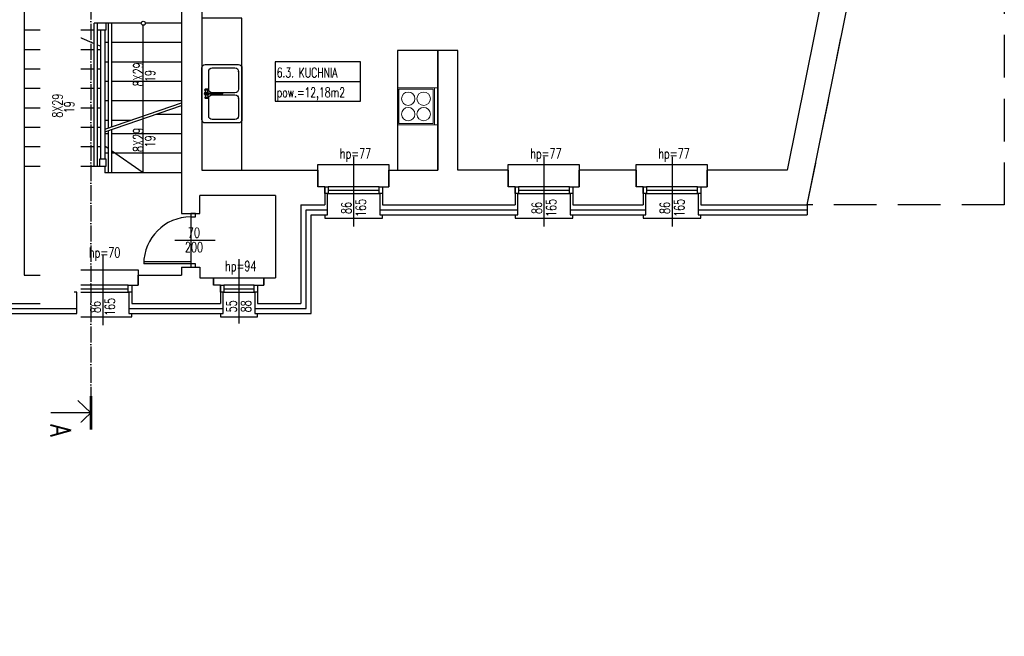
# Model space of a CAD drawing. Header units: inches. Extents: x -23201 to -18535, y -9985 to 4139.
# Tile 13 of 25: x -20003 to -18535, y -4091 to -3171. Entities that reach past the tile are written whole.
import ezdxf
from ezdxf.enums import TextEntityAlignment as Align

# ---------------------------------------------------------------- set-up
doc = ezdxf.new("R2010")
doc.units = ezdxf.units.IN
doc.header["$MEASUREMENT"] = 0
doc.linetypes.add('ACAD_ISO04W100', pattern=[30, 24, -3, 0, -3])
doc.linetypes.add('DASHED', pattern=[19.05, 12.7, -6.35])
doc.layers.get('0').update_dxf_attribs({"color": 252})
for name, color, linetype in [('01 sciana', 252, 'Continuous'), ('04_stolarka_cienka', 252, 'Continuous'), ('11_opisy_tekst', 252, 'Continuous'), ('__proj_docieplenie', 252, 'BATTING'), ('__proj_ściana', 252, 'Continuous'), ('__wyżej', 252, 'DASHED'), ('_stolarka', 252, 'Continuous'), ('detal', 252, 'Continuous'), ('opisy', 252, 'Continuous'), ('P_linia przekroju', 252, 'Continuous'), ('P_opis', 252, 'Continuous')]:
    doc.layers.add(name, color=color, linetype=linetype)
doc.layers.add('_______PROJ ARANZ', color=252, linetype='Continuous', lineweight=20)
doc.styles.add('OPISY POM_50', font='simplex.shx', dxfattribs={"width": 0.7, "height": 0.13})
doc.styles.get("Standard").update_dxf_attribs({"font": 'arial.ttf'})
doc.linetypes.add('BATTING', pattern='A,0.00254,-2.54,[134,ltypeshp.shx,S=2.54,R=0,X=-2.54,Y=0],-5.08,[134,ltypeshp.shx,S=2.54,R=180,X=2.54,Y=0],-2.54', length=10.16254)

# ---------------------------------------------------------------- blocks, each defined once
blk = doc.blocks.new('zw$DA6B')
at = {"layer": '_______PROJ ARANZ'}
blk.add_lwpolyline([(5, 55), (5, 0), (0, 0), (0, 55), (60, 55), (60, 0), (5, 0), (5, 0)], dxfattribs=at)
for points in [[(60, 55), (5, 55), (5, 0), (60, 0)], [(58, 53), (7, 53), (7, 2), (58, 2)]]:
    blk.add_lwpolyline(points, close=True, dxfattribs=at)
for centre in [(21, 39), (44, 39), (21, 16), (44, 16)]:
    blk.add_circle(centre, 10, dxfattribs=at)
blk = doc.blocks.new('Zlew tradycyjny')
at = {"linetype": 'Continuous'}
for p, q in [((789, 577), (50, 577)), ((0, 527), (0, 50)), ((50, 427), (50, 100)), ((355, 477), (100, 477)), ((352, 522), (350, 517)), ((350, 517), (350, 510)), ((350, 510), (350, 503)), ((350, 503), (350, 497)), ((350, 497), (352, 492)), ((354, 526), (352, 522)), ((352, 492), (354, 488)), ((359, 529), (354, 526)), ((356, 527), (354, 526)), ((354, 488), (356, 487)), ((359, 484), (354, 488)), ((359, 526), (356, 527)), ((356, 487), (359, 488)), ((362, 531), (359, 529)), ((361, 522), (359, 526)), ((359, 488), (361, 492)), ((359, 484), (362, 483)), ((362, 517), (361, 522)), ((361, 492), (362, 497)), ((365, 529), (362, 531)), ((399, 519), (362, 531)), ((363, 510), (362, 517)), ((362, 497), (363, 503)), ((399, 495), (362, 483)), ((362, 483), (365, 484)), ((363, 503), (363, 510)), ((367, 525), (365, 529)), ((365, 484), (367, 488)), ((369, 519), (367, 525)), ((367, 488), (369, 495)), ((370, 511), (369, 519)), ((369, 495), (370, 503)), ((370, 503), (370, 511)), ((405, 515), (403, 510)), ((403, 510), (403, 504)), ((403, 504), (405, 498)), ((406, 515), (404, 510)), ((404, 510), (404, 504)), ((404, 504), (406, 499)), ((409, 520), (405, 515)), ((405, 498), (409, 494)), ((405, 100), (405, 427)), ((409, 519), (406, 515)), ((406, 499), (409, 495)), ((414, 523), (409, 520)), ((414, 522), (409, 519)), ((409, 495), (412, 493)), ((409, 494), (412, 492)), ((411, 512), (410, 509)), ((410, 509), (410, 505)), ((410, 505), (411, 502)), ((413, 514), (411, 512)), ((411, 502), (412, 501)), ((413, 511), (412, 508)), ((412, 508), (412, 301)), ((416, 516), (413, 514)), ((414, 513), (413, 511)), ((420, 524), (414, 523)), ((420, 523), (414, 522)), ((417, 514), (414, 513)), ((420, 517), (416, 516)), ((420, 515), (417, 514)), ((425, 523), (420, 524)), ((425, 522), (420, 523)), ((423, 516), (420, 517)), ((422, 514), (420, 515)), ((425, 513), (422, 514)), ((426, 514), (423, 516)), ((430, 520), (425, 523)), ((430, 519), (425, 522)), ((426, 511), (425, 513)), ((428, 512), (426, 514)), ((427, 508), (426, 511)), ((427, 301), (427, 508)), ((427, 501), (428, 502)), ((427, 493), (430, 495)), ((427, 492), (430, 494)), ((429, 509), (428, 512)), ((428, 502), (429, 505)), ((429, 505), (429, 509)), ((434, 515), (430, 520)), ((433, 515), (430, 519)), ((430, 495), (433, 499)), ((430, 494), (434, 498)), ((435, 510), (433, 515)), ((433, 499), (435, 504)), ((436, 510), (434, 515)), ((434, 498), (436, 504)), ((435, 504), (435, 510)), ((435, 427), (435, 100)), ((436, 504), (436, 510)), ((440, 519), (477, 531)), ((440, 495), (477, 483)), ((470, 519), (469, 511)), ((469, 511), (469, 503)), ((469, 503), (470, 495)), ((472, 525), (470, 519)), ((470, 495), (472, 488)), ((474, 529), (472, 525)), ((472, 488), (474, 484)), ((477, 531), (474, 529)), ((474, 484), (477, 483)), ((477, 517), (476, 510)), ((476, 510), (476, 503)), ((476, 503), (477, 497)), ((480, 529), (477, 531)), ((478, 522), (477, 517)), ((477, 497), (478, 492)), ((477, 483), (480, 484)), ((480, 526), (478, 522)), ((478, 492), (480, 488)), ((480, 529), (485, 526)), ((483, 527), (480, 526)), ((480, 488), (483, 487)), ((480, 484), (485, 488)), ((485, 526), (483, 527)), ((483, 487), (485, 488)), ((487, 522), (485, 526)), ((485, 488), (487, 492)), ((739, 477), (485, 477)), ((489, 517), (487, 522)), ((487, 492), (489, 497)), ((489, 510), (489, 517)), ((489, 503), (489, 510)), ((489, 497), (489, 503)), ((789, 100), (789, 427)), ((839, 50), (839, 527)), ((410, 299), (409, 296)), ((409, 296), (409, 292)), ((409, 292), (410, 289)), ((410, 288), (409, 292)), ((412, 301), (410, 299)), ((410, 289), (412, 286)), ((410, 288), (411, 285)), ((411, 285), (413, 282)), ((412, 286), (416, 284)), ((416, 284), (420, 283)), ((420, 283), (423, 284)), ((423, 284), (427, 286)), ((426, 282), (428, 285)), ((429, 299), (427, 301)), ((427, 286), (429, 289)), ((428, 285), (429, 288)), ((430, 296), (429, 299)), ((429, 289), (430, 292)), ((429, 288), (430, 292)), ((430, 292), (430, 296)), ((413, 282), (416, 281)), ((416, 281), (420, 280)), ((420, 280), (423, 281)), ((423, 281), (426, 282)), ((50, 0), (789, 0)), ((100, 50), (355, 50)), ((485, 50), (739, 50))]:
    blk.add_line(p, q, dxfattribs=at)
for centre, radius, start, end in [((50, 527), 50, 90, 180), ((789, 527), 50, 0, 90), ((100, 427), 50, 90, 180), ((355, 427), 50, 0, 90), ((420, 507), 30, 27.9765, 152.0235), ((420, 507), 30, 207.9765, 254.7747), ((420, 507), 30, 285.2253, 332.0235), ((485, 427), 50, 90, 180), ((739, 427), 50, 0, 90), ((50, 50), 50, 180, 270), ((100, 100), 50, 180, 270), ((355, 100), 50, 270, 0), ((485, 100), 50, 180, 270), ((739, 100), 50, 270, 0), ((789, 50), 50, 270, 0)]:
    blk.add_arc(centre, radius, start, end, dxfattribs=at)
for p in [(50, 0), (100, 50), (485, 50)]:
    blk.add_point(p, dxfattribs=at)

msp = doc.modelspace()

# ---------------------------------------------------------------- linework, layer by layer
at = {"layer": '01 sciana'}
for p, q in [((-18828.6, -3447.6), (-18584.7, -2241.6)), ((-19761.7, -2949.1), (-19761.7, -3460.6)), ((-19996.7, -3082.6), (-19996.7, -3552.6)), ((-19349.7, -3217.1), (-19379.7, -3217.1)), ((-19876.2, -3334.8), (-19761.7, -3295.2)), ((-19876.2, -3338.8), (-19761.7, -3299.2)), ((-19558.7, -3395.6), (-19558.7, -3420.6)), ((-19558.7, -3420.6), (-19558.7, -3395.6)), ((-19452.7, -3395.6), (-19452.7, -3420.6)), ((-19452.7, -3420.6), (-19452.7, -3395.6)), ((-19274.7, -3395.6), (-19274.7, -3420.6)), ((-19274.7, -3420.6), (-19274.7, -3395.6)), ((-19168.7, -3395.6), (-19168.7, -3420.6)), ((-19168.7, -3420.6), (-19168.7, -3395.6)), ((-19083.7, -3420.6), (-19083.7, -3395.6)), ((-19083.7, -3395.6), (-19083.7, -3420.6)), ((-19083.7, -3420.6), (-19083.7, -3395.6)), ((-18977.7, -3395.6), (-18977.7, -3420.6)), ((-18977.7, -3420.6), (-18977.7, -3395.6)), ((-19548.3, -3420.6), (-19558.7, -3420.6)), ((-19548.3, -3420.6), (-19548.3, -3447.6)), ((-19462.3, -3420.6), (-19462.3, -3447.6)), ((-19462.3, -3420.6), (-19452.7, -3420.6)), ((-19462.3, -3420.6), (-19462.3, -3447.6)), ((-19264.3, -3420.6), (-19274.7, -3420.6)), ((-19264.3, -3420.6), (-19264.3, -3447.6)), ((-19178.3, -3420.6), (-19168.7, -3420.6)), ((-19178.3, -3420.6), (-19178.3, -3447.6)), ((-19073.3, -3420.6), (-19083.7, -3420.6)), ((-19073.3, -3420.6), (-19073.3, -3447.6)), ((-18987.3, -3420.6), (-18977.7, -3420.6)), ((-18987.3, -3420.6), (-18987.3, -3447.6)), ((-19734.7, -3460.6), (-19734.7, -3433.6)), ((-19621.7, -3433.6), (-19734.7, -3433.6)), ((-19621.7, -3433.6), (-19621.7, -3556.6)), ((-19583.7, -3447.6), (-19548.3, -3447.6)), ((-19583.7, -3447.6), (-19583.7, -3594.6)), ((-19462.3, -3447.6), (-19264.3, -3447.6)), ((-19178.3, -3447.6), (-19073.3, -3447.6)), ((-18987.3, -3447.6), (-18828.6, -3447.6)), ((-19761.7, -3460.6), (-19734.7, -3460.6)), ((-19996.7, -3552.6), (-19932.6, -3552.6)), ((-19932.6, -3552.6), (-19932.6, -3567.6)), ((-19932.6, -3567.6), (-19932.6, -3552.6)), ((-19826.6, -3552.6), (-19761.7, -3552.6)), ((-19826.6, -3552.6), (-19826.6, -3567.6)), ((-19826.6, -3567.6), (-19826.6, -3552.6)), ((-19761.7, -3540.6), (-19761.7, -3552.6)), ((-19761.7, -3540.6), (-19734.7, -3540.6)), ((-19734.7, -3540.6), (-19734.7, -3556.6)), ((-19922.2, -3567.6), (-19932.6, -3567.6)), ((-19922.2, -3567.6), (-19922.2, -3594.6)), ((-19836.2, -3567.6), (-19836.2, -3594.6)), ((-19836.2, -3567.6), (-19826.6, -3567.6)), ((-19836.2, -3567.6), (-19836.2, -3594.6)), ((-19734.7, -3556.6), (-19714.1, -3556.6)), ((-19714.1, -3556.6), (-19714.1, -3567.6)), ((-19714.1, -3567.6), (-19714.1, -3556.6)), ((-19703.7, -3567.6), (-19714.1, -3567.6)), ((-19703.7, -3567.6), (-19703.7, -3594.6)), ((-19648.7, -3567.6), (-19648.7, -3594.6)), ((-19648.7, -3567.6), (-19639.1, -3567.6)), ((-19648.7, -3567.6), (-19648.7, -3594.6)), ((-19639.1, -3556.6), (-19621.7, -3556.6)), ((-19639.1, -3556.6), (-19639.1, -3567.6)), ((-19639.1, -3567.6), (-19639.1, -3556.6)), ((-20038.7, -3594.6), (-19922.2, -3594.6)), ((-19836.2, -3594.6), (-19719.7, -3594.6)), ((-19734.7, -3594.6), (-19703.7, -3594.6)), ((-19648.7, -3594.6), (-19583.7, -3594.6))]:
    msp.add_line(p, q, dxfattribs=at)
for points in [[(-18837, -2852.1), (-18749, -2852.1), (-18858.4, -3395.6), (-18977.7, -3395.6)], [(-19731.7, -2949.1), (-19731.7, -3395.6), (-19558.7, -3395.6)], [(-19379.7, -3217.1), (-19379.7, -3395.6)], [(-19274.7, -3395.6), (-19349.7, -3395.6), (-19349.7, -3217.1)], [(-19452.7, -3395.6), (-19379.7, -3395.6)], [(-19083.7, -3395.6), (-19168.7, -3395.6)]]:
    msp.add_lwpolyline(points, dxfattribs=at)
at = {"layer": '04_stolarka_cienka'}
for p, q in [((-19505.3, -3375.8), (-19505.3, -3480)), ((-19221.3, -3375.8), (-19221.3, -3480)), ((-19030.3, -3375.8), (-19030.3, -3480)), ((-19467.3, -3420.6), (-19543.3, -3420.6)), ((-19183.3, -3420.6), (-19259.3, -3420.6)), ((-18992.3, -3420.6), (-19068.3, -3420.6)), ((-19543.3, -3425.6), (-19467.3, -3425.6)), ((-19543.3, -3430.6), (-19467.3, -3430.6)), ((-19259.3, -3425.6), (-19183.3, -3425.6)), ((-19259.3, -3430.6), (-19183.3, -3430.6)), ((-19068.3, -3425.6), (-18992.3, -3425.6)), ((-19068.3, -3430.6), (-18992.3, -3430.6)), ((-19879.2, -3522.8), (-19879.2, -3627)), ((-19676.2, -3528.5), (-19676.2, -3624.6)), ((-19841.2, -3567.6), (-19917.2, -3567.6)), ((-19653.7, -3567.6), (-19698.7, -3567.6)), ((-19917.2, -3572.6), (-19841.2, -3572.6)), ((-19917.2, -3577.6), (-19841.2, -3577.6)), ((-19698.7, -3572.6), (-19653.7, -3572.6)), ((-19698.7, -3577.6), (-19653.7, -3577.6))]:
    msp.add_line(p, q, dxfattribs=at)
for points in [[(-19558.7, -3395.6), (-19558.7, -3387.6), (-19452.7, -3387.6), (-19452.7, -3395.6)], [(-19274.7, -3395.6), (-19274.7, -3387.6), (-19168.7, -3387.6), (-19168.7, -3395.6)], [(-19083.7, -3395.6), (-19083.7, -3387.6), (-18977.7, -3387.6), (-18977.7, -3395.6)], [(-19548.3, -3462.6), (-19548.3, -3467.6), (-19462.3, -3467.6), (-19462.3, -3462.6)], [(-19264.3, -3462.6), (-19264.3, -3467.6), (-19178.3, -3467.6), (-19178.3, -3462.6)], [(-19073.3, -3462.6), (-19073.3, -3467.6), (-18987.3, -3467.6), (-18987.3, -3462.6)], [(-19932.6, -3552.6), (-19932.6, -3544.6), (-19826.6, -3544.6), (-19826.6, -3552.6)], [(-19714.1, -3556.6), (-19714.1, -3556.6), (-19639.1, -3556.6), (-19639.1, -3556.6)], [(-19922.2, -3609.6), (-19922.2, -3614.6), (-19836.2, -3614.6), (-19836.2, -3609.6)], [(-19703.7, -3609.6), (-19703.7, -3614.6), (-19648.7, -3614.6), (-19648.7, -3609.6)]]:
    msp.add_lwpolyline(points, dxfattribs=at)
for points in [[(-19543.3, -3430.6), (-19548.3, -3430.6), (-19548.3, -3420.6), (-19543.3, -3420.6)], [(-19462.3, -3430.6), (-19467.3, -3430.6), (-19467.3, -3420.6), (-19462.3, -3420.6)], [(-19259.3, -3430.6), (-19264.3, -3430.6), (-19264.3, -3420.6), (-19259.3, -3420.6)], [(-19178.3, -3430.6), (-19183.3, -3430.6), (-19183.3, -3420.6), (-19178.3, -3420.6)], [(-19068.3, -3430.6), (-19073.3, -3430.6), (-19073.3, -3420.6), (-19068.3, -3420.6)], [(-18987.3, -3430.6), (-18992.3, -3430.6), (-18992.3, -3420.6), (-18987.3, -3420.6)], [(-19917.2, -3577.6), (-19922.2, -3577.6), (-19922.2, -3567.6), (-19917.2, -3567.6)], [(-19836.2, -3577.6), (-19841.2, -3577.6), (-19841.2, -3567.6), (-19836.2, -3567.6)], [(-19698.7, -3577.6), (-19703.7, -3577.6), (-19703.7, -3567.6), (-19698.7, -3567.6)], [(-19648.7, -3577.6), (-19653.7, -3577.6), (-19653.7, -3567.6), (-19648.7, -3567.6)]]:
    msp.add_lwpolyline(points, close=True, dxfattribs=at)
at = {"layer": '__proj_docieplenie', "linetype": 'Continuous'}
for points in [[(-19648.7, -3577.6), (-19652.7, -3577.6), (-19652.7, -3609.6), (-19583.7, -3609.6), (-19568.7, -3609.6), (-19568.7, -3462.6), (-19568.7, -3462.6), (-19544.3, -3462.6), (-19544.3, -3462.6), (-19544.3, -3430.6), (-19548.3, -3430.6)], [(-19462.3, -3430.6), (-19466.3, -3430.6), (-19466.3, -3462.6), (-19264.3, -3462.6), (-19260.3, -3462.6), (-19260.3, -3430.6), (-19264.3, -3430.6)], [(-19178.3, -3430.6), (-19182.3, -3430.6), (-19182.3, -3462.6), (-19073.3, -3462.6), (-19069.3, -3462.6), (-19069.3, -3430.6), (-19073.3, -3430.6)], [(-18987.3, -3430.6), (-18991.3, -3430.6), (-18991.3, -3462.6), (-18831.6, -3462.6)], [(-18828.6, -3447.6), (-18828.6, -3462.6)], [(-19652.7, -3609.6), (-19568.7, -3609.6), (-19568.7, -3462.6), (-19544.3, -3462.6)], [(-19466.3, -3462.6), (-19260.3, -3462.6)], [(-19182.3, -3462.6), (-19069.3, -3462.6)], [(-18991.3, -3462.6), (-18828.6, -3462.6)], [(-19836.2, -3577.6), (-19840.2, -3577.6), (-19840.2, -3609.6), (-19703.7, -3609.6), (-19699.7, -3609.6), (-19699.7, -3577.6), (-19703.7, -3577.6)], [(-19840.2, -3609.6), (-19699.7, -3609.6)]]:
    msp.add_lwpolyline(points, dxfattribs=at)
at = {"layer": '__proj_docieplenie', "ltscale": 0.7}
for points in [[(-19652.7, -3602.1), (-19576.2, -3602.1), (-19576.2, -3455.1), (-19544.3, -3455.1)], [(-19466.3, -3455.1), (-19260.3, -3455.1)], [(-19182.3, -3455.1), (-19069.3, -3455.1)], [(-18991.3, -3455.1), (-18828.6, -3455.1)], [(-19840.2, -3602.1), (-19699.7, -3602.1)]]:
    msp.add_lwpolyline(points, dxfattribs=at)
at = {"layer": '__proj_ściana'}
for points in [[(-19731.7, -3169.1), (-19731.7, -3395.6), (-19671.7, -3395.6), (-19671.7, -3169.1), (-19731.7, -3169.1)], [(-19439.7, -3217.1), (-19439.7, -3395.6), (-19379.7, -3395.6), (-19379.7, -3217.1), (-19439.7, -3217.1)]]:
    msp.add_lwpolyline(points, dxfattribs=at)
at = {"layer": '__wyżej', "ltscale": 5}
msp.add_lwpolyline([(-18584.7, -2241.6), (-18534.7, -2241.6), (-18534.7, -3447.6), (-18828.6, -3447.6), (-18584.7, -2241.6)], dxfattribs=at)
at = {"layer": '_stolarka'}
for p, q in [((-19748.2, -3465.6), (-19748.2, -3535.6)), ((-19711.8, -3500.6), (-19771.8, -3500.6)), ((-19748.2, -3535.6), (-19818.2, -3535.6)), ((-19748.2, -3532.6), (-19818.1, -3532.6))]:
    msp.add_line(p, q, dxfattribs=at)
at = {"layer": '_stolarka', "flags": 128}
for points in [[(-19741.2, -3465.6), (-19741.2, -3460.6), (-19748.2, -3460.6), (-19748.2, -3465.6), (-19741.2, -3465.6)], [(-19741.2, -3540.6), (-19741.2, -3535.6), (-19748.2, -3535.6), (-19748.2, -3540.6), (-19741.2, -3540.6)]]:
    msp.add_lwpolyline(points, dxfattribs=at)
at = {"layer": '_stolarka'}
msp.add_arc((-19748.2, -3535.6), 70, 90, 180, dxfattribs=at)
at = {"layer": 'detal'}
for p, q in [((-19996.7, -3186.6), (-19892.2, -3186.6)), ((-19996.7, -3186.6), (-19892.2, -3186.6)), ((-19939.4, -3186.6), (-19939.4, -3386.6)), ((-19939.4, -3186.6), (-19892.2, -3206.6)), ((-19892.2, -3389.6), (-19892.2, -3176.6)), ((-19884.2, -3176.6), (-19892.2, -3176.6)), ((-19887.2, -3389.6), (-19887.2, -3176.6)), ((-19887.2, -3186.6), (-19882.2, -3186.6)), ((-19887.2, -3186.6), (-19882.2, -3186.6)), ((-19882.2, -3379.6), (-19882.2, -3186.6)), ((-19821.9, -3176.6), (-19876.2, -3176.6)), ((-19876.2, -3186.6), (-19876.2, -3379.6)), ((-19871.2, -3176.6), (-19871.2, -3333.1)), ((-19866.2, -3176.6), (-19866.2, -3331.4)), ((-19818.9, -3399.6), (-19818.9, -3179.6)), ((-19761.7, -3176.6), (-19815.9, -3176.6)), ((-19996.7, -3215.6), (-19892.2, -3215.6)), ((-19887.2, -3208.7), (-19882.2, -3210.8)), ((-19887.2, -3215.6), (-19882.2, -3215.6)), ((-19871.2, -3205.6), (-19876.2, -3205.6)), ((-19761.7, -3205.6), (-19866.2, -3205.6)), ((-19996.7, -3244.6), (-19892.2, -3244.6)), ((-19887.2, -3244.6), (-19882.2, -3244.6)), ((-19871.2, -3234.6), (-19876.2, -3234.6)), ((-19761.7, -3234.6), (-19866.2, -3234.6)), ((-19996.7, -3273.6), (-19892.2, -3273.6)), ((-19887.2, -3273.6), (-19882.2, -3273.6)), ((-19871.2, -3263.6), (-19876.2, -3263.6)), ((-19761.7, -3263.6), (-19866.2, -3263.6)), ((-19996.7, -3302.6), (-19892.2, -3302.6)), ((-19887.2, -3302.6), (-19882.2, -3302.6)), ((-19871.2, -3292.6), (-19876.2, -3292.6)), ((-19761.7, -3292.6), (-19866.2, -3292.6)), ((-19761.7, -3312.6), (-19800.2, -3312.6)), ((-19996.7, -3331.6), (-19892.2, -3331.6)), ((-19887.2, -3331.6), (-19882.2, -3331.6)), ((-19871.2, -3321.6), (-19876.2, -3321.6)), ((-19837.8, -3321.6), (-19866.2, -3321.6)), ((-19871.2, -3341.6), (-19876.2, -3341.6)), ((-19871.2, -3337.1), (-19871.2, -3399.6)), ((-19866.2, -3335.4), (-19866.2, -3399.6)), ((-19761.7, -3341.6), (-19866.2, -3341.6)), ((-19996.7, -3360.6), (-19892.2, -3360.6)), ((-19887.2, -3360.6), (-19882.2, -3360.6)), ((-19871.2, -3363.7), (-19876.2, -3360.2)), ((-19871.2, -3370.6), (-19876.2, -3370.6)), ((-19818.9, -3399.6), (-19866.2, -3367.1)), ((-19761.7, -3370.6), (-19866.2, -3370.6)), ((-19996.7, -3389.6), (-19942.4, -3389.6)), ((-19936.4, -3389.6), (-19882.2, -3389.6)), ((-19876.2, -3389.6), (-19876.2, -3399.6)), ((-19875.2, -3389.6), (-19874.2, -3389.6)), ((-19761.7, -3399.6), (-19876.2, -3399.6))]:
    msp.add_line(p, q, dxfattribs=at)
msp.add_lwpolyline([(-19884.2, -3186.6), (-19874.2, -3186.6), (-19874.2, -3176.6), (-19884.2, -3176.6)], dxfattribs=at)
msp.add_lwpolyline([(-19884.2, -3389.6), (-19874.2, -3389.6), (-19874.2, -3379.6), (-19884.2, -3379.6)], close=True, dxfattribs=at)
for centre in [(-19818.9, -3176.6), (-19939.4, -3389.6)]:
    msp.add_circle(centre, 3, dxfattribs=at)
at = {"layer": 'opisy'}
msp.add_line((-19622.3, -3263.6), (-19495.1, -3263.6), dxfattribs=at)
msp.add_lwpolyline([(-19622.3, -3293), (-19495.1, -3293), (-19495.1, -3234.1), (-19622.3, -3234.1)], close=True, dxfattribs=at)
at = {"layer": 'P_linia przekroju', "linetype": 'ACAD_ISO04W100'}
msp.add_line((-19897, -2063.6), (-19897, -3782.7), dxfattribs=at)
at = {"layer": 'P_linia przekroju', "const_width": 4}
msp.add_lwpolyline([(-19897, -3782.7), (-19897, -3732.7)], dxfattribs=at)

# ---------------------------------------------------------------- block references
at = {"layer": '__proj_ściana', "xscale": -0.1040177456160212, "yscale": 0.1040177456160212, "zscale": 104.0177456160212, "rotation": 89.99999999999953}
msp.add_blockref('Zlew tradycyjny', (-19671.7, -3238.1), dxfattribs=at)
at = {"layer": '__proj_ściana', "rotation": 179.9999999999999}
msp.add_blockref('zw$DA6B', (-19379.7, -3273.2), dxfattribs=at)

# ---------------------------------------------------------------- texts
at = {"layer": '11_opisy_tekst', "style": 'OPISY POM_50', "width": 0.7}
for s, p in [('8X29', (-19826.4, -3253)), ('19', (-19808.8, -3255.3)), ('8X29', (-19826.4, -3350.6)), ('19', (-19808.8, -3352.9)), ('86', (-19515.9, -3452.1)), ('165', (-19494.4, -3452.1)), ('86', (-19231.9, -3452.1)), ('165', (-19210.4, -3452.1)), ('86', (-19040.9, -3452.1)), ('165', (-19019.4, -3452.1)), ('86', (-19890.1, -3599.8)), ('165', (-19868.6, -3599.8)), ('55', (-19687.1, -3598.9)), ('88', (-19665.6, -3598.9))]:
    msp.add_text(s, height=15, rotation=90, dxfattribs=at).set_placement(p, align=Align.MIDDLE_CENTER)
for s, p in [('6.3. KUCHNIA', (-19619.9, -3257.5)), ('pow.=12,18m2', (-19619.9, -3286.9))]:
    msp.add_text(s, height=14.4, dxfattribs=at).set_placement(p)
for s, p in [('hp=77', (-19502.4, -3371)), ('hp=77', (-19218.4, -3371)), ('hp=77', (-19027.4, -3371)), ('70', (-19743.4, -3489.1)), ('200', (-19743.4, -3510.6)), ('hp=70', (-19876.6, -3518.7)), ('hp=94', (-19673.5, -3538.8))]:
    msp.add_text(s, height=15, dxfattribs=at).set_placement(p, align=Align.MIDDLE_CENTER)

# ---------------------------------------------------------------- next in the draw order: texts
at = {"layer": 'P_opis', "linetype": 'Continuous', "extrusion": (0, 0, -1), "insert": (-19927.2, -4171.3), "char_height": 30, "width": 1995.038, "attachment_point": 1, "text_direction": (0, 1, 0), "line_spacing_factor": 0.8, "bg_fill": 2}
msp.add_mtext('{\\Fsimplex.shx|c0;\\W0.8;A}', dxfattribs=at)

# ---------------------------------------------------------------- next in the draw order: linework, layer by layer
at = {"layer": 'P_linia przekroju'}
for q in [(-19916.7, -3739.5), (-19957, -3757.7), (-19916.7, -3776)]:
    msp.add_line((-19897, -3757.7), q, dxfattribs=at)

# ---------------------------------------------------------------- next in the draw order: texts
at = {"layer": 'P_opis', "linetype": 'Continuous', "insert": (-19927.2, -1675), "char_height": 30, "width": 1995.038, "attachment_point": 1, "rotation": 270, "line_spacing_factor": 0.8, "bg_fill": 2}
msp.add_mtext('{\\Fsimplex.shx|c0;\\W0.8;A}', dxfattribs=at)

# ---------------------------------------------------------------- next in the draw order: linework, layer by layer
at = {"layer": '__proj_docieplenie', "linetype": 'Continuous'}
for points in [[(-20133.9, -3437.6), (-20137.9, -3437.6), (-20137.9, -3469.6), (-20053.7, -3469.6), (-20053.7, -3469.6), (-20053.7, -3594.6), (-20053.7, -3609.6), (-19922.2, -3609.6), (-19918.2, -3609.6), (-19918.2, -3577.6), (-19922.2, -3577.6)], [(-20137.9, -3469.6), (-20053.7, -3469.6), (-20053.7, -3609.6), (-19918.2, -3609.6)]]:
    msp.add_lwpolyline(points, dxfattribs=at)
at = {"layer": '__proj_docieplenie', "ltscale": 0.7}
msp.add_lwpolyline([(-20137.9, -3462.1), (-20046.2, -3462.1), (-20046.2, -3602.1), (-19918.2, -3602.1)], dxfattribs=at)

# ---------------------------------------------------------------- next in the draw order: texts
at = {"layer": '11_opisy_tekst', "style": 'OPISY POM_50', "width": 0.7}
for s, p in [('8X29', (-19946.9, -3299.6)), ('19', (-19929.3, -3301.9))]:
    msp.add_text(s, height=15, rotation=90, dxfattribs=at).set_placement(p, align=Align.MIDDLE_CENTER)
at = {"layer": 'P_opis', "linetype": 'Continuous', "insert": (-19927.2, -3775), "char_height": 30, "width": 1995.038, "attachment_point": 1, "rotation": 270, "line_spacing_factor": 0.8, "bg_fill": 2}
msp.add_mtext('{\\Fsimplex.shx|c0;\\W0.8;A}', dxfattribs=at)

doc.saveas('drawing.dxf')
